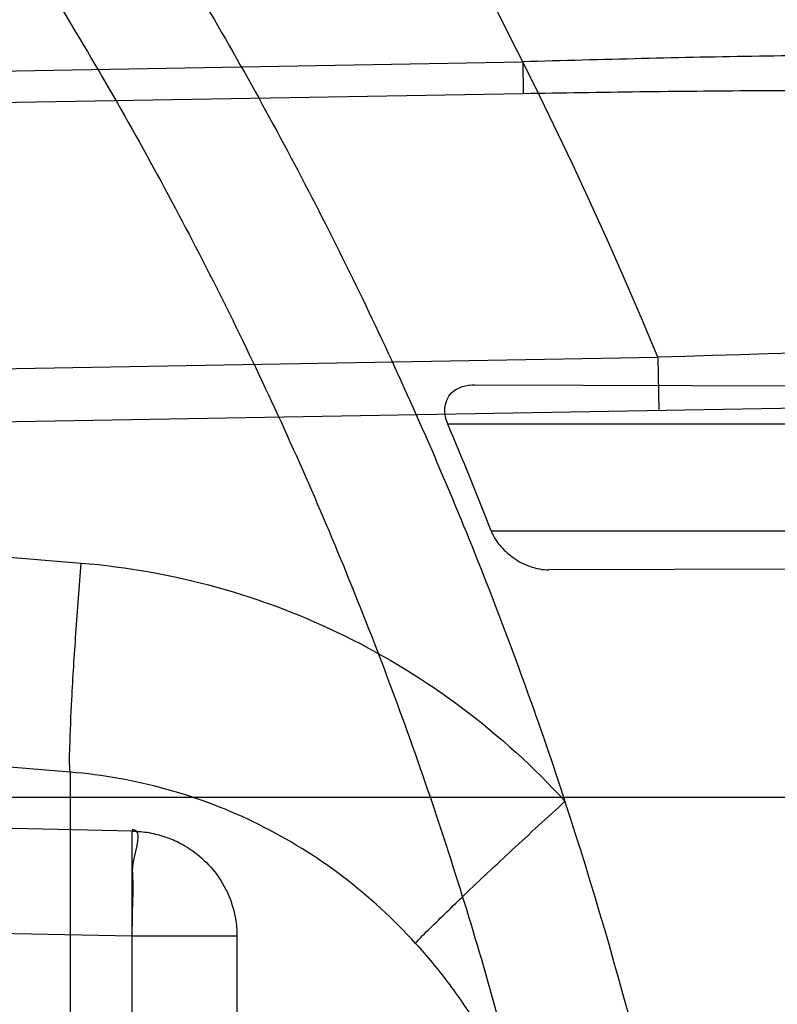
# Model space of a CAD drawing. Header units: millimetres. Extents: x 0 to 297, y 0 to 210.
# Tile 42 of 256: x 141.5702 to 141.6342, y 90.9306 to 91.0137. Entities that reach past the tile are written whole.
import ezdxf

# ---------------------------------------------------------------- set-up
doc = ezdxf.new("R2010")
doc.units = ezdxf.units.MM
doc.header["$LTSCALE"] = 16.335
doc.layers.get('0').update_dxf_attribs({"linetype": 'CONTINUOUS'})
for name, color, linetype in [('01_GLOBAL', 7, 'CONTINUOUS'), ('INTFCLR_1', 7, 'CONTINUOUS'), ('INTFCLR_144815', 7, 'CONTINUOUS')]:
    doc.layers.add(name, color=color, linetype=linetype)

msp = doc.modelspace()

# ---------------------------------------------------------------- linework, layer by layer
at = {"color": 7, "linetype": 'Continuous'}
msp.add_circle((142.5788034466, 92.2083412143), 3.42, dxfattribs=at)
at = {"color": 9, "linetype": 'Continuous'}
msp.add_arc((142.5788034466, 92.2083412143), 3.3761688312, 182.9674534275, 267.0325465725, dxfattribs=at)
at = {"layer": '01_GLOBAL', "color": 7, "linetype": 'Continuous'}
msp.add_circle((142.5788034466, 92.2083412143), 3.465, dxfattribs=at)
at = {"layer": 'INTFCLR_1', "color": 9, "linetype": 'Continuous'}
for p, q in [((141.2735518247, 91.0042581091), (141.612682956, 91.01018385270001)), ((141.6126829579, 91.0101837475), (141.61273008, 91.00748667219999)), ((141.61273008, 91.00748667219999), (141.2735518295, 91.00156067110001)), ((141.2735518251, 90.99281761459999), (141.5754144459, 90.96785935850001)), ((141.3048947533, 90.9796660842), (141.6240856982, 90.98523758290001)), ((141.6240856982, 90.98523758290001), (141.624164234, 90.9807382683)), ((141.6086399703, 90.98291990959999), (141.6490417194, 90.9827788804)), ((141.6958671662, 90.9819898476), (141.3049732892, 90.9751667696)), ((141.6470938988, 90.97958959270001), (141.6063579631, 90.97958959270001)), ((141.6100029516, 90.97058959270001), (141.6503436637, 90.97058959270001)), ((141.6545242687, 90.96741944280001), (141.6148828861, 90.9672810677)), ((141.5744738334, 90.9502002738), (141.473590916, 90.9585413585)), ((141.5797088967, 90.9452271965), (141.2735518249, 90.9515959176)), ((141.5744738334, 90.9502002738), (141.5744738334, 90.9218011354)), ((141.264551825, 90.9480895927), (141.7410849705, 90.9480895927)), ((141.5797390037, 90.94536333), (141.5797088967, 90.9452271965)), ((141.5797088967, 90.73495198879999), (141.5797088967, 90.9452271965)), ((141.273551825, 90.9427339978), (141.5797088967, 90.9363652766)), ((141.5797088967, 90.9363652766), (141.588551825, 90.9363652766)), ((141.588551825, 90.9363652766), (141.588551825, 90.7438139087))]:
    msp.add_line(p, q, dxfattribs=at)
at = {"layer": 'INTFCLR_1', "color": 6, "linetype": 'Continuous'}
for centre, radius, start, end in [((141.273551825, 90.84008959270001), 0.5431065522, 270, 90.00000002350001), ((141.273551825, 90.84008959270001), 0.5161422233, 270, 90.00000002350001), ((141.2736876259, 90.83962042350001), 0.3609167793, 21.2771192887, 22.8186498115), ((141.2878497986, 90.8400948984), 0.3455897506, 3.1324307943, 18.1483713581)]:
    msp.add_arc(centre, radius, start, end, dxfattribs=at)
at = {"layer": 'INTFCLR_1', "color": 9, "linetype": 'Continuous'}
for centre, radius, start, end in [((141.273551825, 90.84008959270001), 0.3793960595, 22.4933176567, 89.9999999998), ((142.2714731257, 69.7659909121), 21.2291205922, 91.54702906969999, 91.7475204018)]:
    msp.add_arc(centre, radius, start, end, dxfattribs=at)
for points, knots in [([(141.7564146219, 90.67214758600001), (141.7574831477, 90.6750551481), (141.7595771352, 90.68092625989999), (141.7635668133, 90.69283277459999), (141.7700402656, 90.7142045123), (141.7760428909, 90.73928884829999), (141.7800065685, 90.7617077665), (141.7816728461, 90.7731553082), (141.7825328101, 90.7797764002), (141.7845176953, 90.7963988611), (141.7865801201, 90.82480135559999), (141.786249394, 90.85831129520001), (141.7846909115, 90.8800272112), (141.783710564, 90.8900544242), (141.7829887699, 90.8967234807), (141.7807586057, 90.9147232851), (141.7756949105, 90.94354598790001), (141.7683980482, 90.97168599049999), (141.7631787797, 90.98838778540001), (141.7612158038, 90.9943618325), (141.7582294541, 91.0031618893), (141.7514922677, 91.0215597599), (141.7398577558, 91.04856209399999), (141.7266081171, 91.07407256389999), (141.7173713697, 91.0897744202), (141.7130543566, 91.096763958), (141.7101864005, 91.1013200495), (141.7024300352, 91.1133026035), (141.6894327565, 91.1316928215), (141.6713790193, 91.1540805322), (141.6560874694, 91.1708617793), (141.64540551, 91.18158825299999), (141.6394993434, 91.18726746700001), (141.6313044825, 91.1949266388), (141.6198341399, 91.2049554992), (141.6074179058, 91.2146860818), (141.5999877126, 91.21997005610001), (141.5969902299, 91.2219990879), (141.595231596, 91.2231656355), (141.5931919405, 91.2244765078), (141.5909359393, 91.2258549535), (141.5889565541, 91.22699033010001), (141.587260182, 91.2278794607), (141.5858677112, 91.2285262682), (141.5847587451, 91.228921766), (141.5839916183, 91.22910084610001), (141.5833474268, 91.229003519), (141.5832219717, 91.22839726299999), (141.5835311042, 91.22772715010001), (141.5840679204, 91.2267985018), (141.5849352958, 91.22562953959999), (141.5860911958, 91.2242042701), (141.587545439, 91.22253261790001), (141.5892822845, 91.2206136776), (141.5909074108, 91.2188652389), (141.5923395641, 91.21734229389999), (141.5948337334, 91.21470682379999), (141.5989725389, 91.2103803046), (141.6073909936, 91.20154652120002), (141.6165855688, 91.19163585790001), (141.6249614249, 91.18216354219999), (141.6301387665, 91.17614023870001), (141.6384641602, 91.1662523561), (141.6512098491, 91.1502285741), (141.6679191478, 91.126915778), (141.680013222, 91.107884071), (141.6879313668, 91.094337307), (141.6933038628, 91.08480936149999), (141.702572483, 91.0674180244), (141.7149508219, 91.0411554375), (141.7234902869, 91.0192594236), (141.7274621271, 91.00790684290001)], [0, 0, 0, 0, 0.0103790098, 0.0208837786, 0.0420711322, 0.08518383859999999, 0.1071959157, 0.1183352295, 0.1239409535, 0.1295662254, 0.1744257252, 0.2192335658, 0.2417179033, 0.2473538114, 0.2529901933, 0.2641930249, 0.3081221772, 0.3509242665, 0.3614865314, 0.3667493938, 0.3719931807, 0.3926229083, 0.4323809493, 0.4704125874, 0.488853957, 0.4934075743, 0.4979380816, 0.506891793, 0.541232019, 0.5733300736, 0.6031972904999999, 0.6172524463, 0.624045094, 0.6306497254, 0.6548348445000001, 0.6750681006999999, 0.6834748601, 0.6853777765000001, 0.68719583, 0.6905456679, 0.6935010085, 0.6960526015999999, 0.698191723, 0.6999112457, 0.7012080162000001, 0.7020916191, 0.7026257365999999, 0.703100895, 0.7038825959, 0.7050751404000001, 0.7066972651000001, 0.7087491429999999, 0.7112254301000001, 0.7141189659, 0.7174213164, 0.7192231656, 0.7211235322, 0.729579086, 0.7392841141, 0.7620097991, 0.7748694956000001, 0.7816475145, 0.7886215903, 0.818178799, 0.8502213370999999, 0.88468242, 0.8936821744, 0.9027945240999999, 0.9213302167, 0.9597016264, 1, 1, 1, 1]), ([(141.7358975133, 91.0071406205), (141.7318460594, 91.01844594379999), (141.7231341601, 91.04025096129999), (141.7105173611, 91.0663792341), (141.701072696, 91.0836773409), (141.6955966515, 91.0931566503), (141.6875212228, 91.1066417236), (141.6751867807, 91.12558434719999), (141.6581544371, 91.14877272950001), (141.6451671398, 91.16470230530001), (141.6366834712, 91.1745312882), (141.6314052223, 91.1805210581), (141.6228646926, 91.18994094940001), (141.613493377, 91.19978937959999), (141.6049081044, 91.20856863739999), (141.6006923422, 91.21286001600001), (141.5981418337, 91.21548448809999), (141.5966958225, 91.2169787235), (141.5943954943, 91.2194050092), (141.5923320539, 91.2215537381), (141.5877441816, 91.2270898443), (141.589474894, 91.22708959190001)], [0, 0, 0, 0, 0.1351411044, 0.2639657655, 0.326251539, 0.3568857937, 0.3871506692, 0.5031238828, 0.6110823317, 0.7107727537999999, 0.7343091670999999, 0.7571888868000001, 0.8006105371, 0.8773801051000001, 0.9101731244, 0.9387430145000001, 0.9451630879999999, 0.9512497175, 0.9624026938, 0.9805243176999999, 1, 1, 1, 1]), ([(141.589474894, 91.22708959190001), (141.5901302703, 91.2270894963), (141.5934664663, 91.2257697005), (141.5972968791, 91.2235292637), (141.6010154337, 91.2211904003), (141.6028021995, 91.2200263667), (141.6058484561, 91.21800314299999), (141.6133970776, 91.21273816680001), (141.6260174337, 91.20304741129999), (141.6376862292, 91.1930563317), (141.6460232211, 91.1854269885), (141.6520280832, 91.1797738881), (141.6628847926, 91.1691018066), (141.6784293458, 91.15240674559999), (141.6967876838, 91.1301309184), (141.7100118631, 91.1118246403), (141.7179037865, 91.099896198), (141.7208202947, 91.09536318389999), (141.7252087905, 91.0884116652), (141.734595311, 91.0728013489), (141.748064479, 91.04743455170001), (141.7598995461, 91.0205684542), (141.766753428, 91.0022608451), (141.7697904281, 90.99350690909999), (141.7717861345, 90.9875658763), (141.7770905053, 90.9709626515), (141.7845086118, 90.94298471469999), (141.7896594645, 90.91431187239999), (141.7919274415, 90.89640779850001), (141.7926613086, 90.8897756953), (141.793657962, 90.87980496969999), (141.795242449, 90.8582113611), (141.7955788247, 90.82488434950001), (141.7934815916, 90.79663997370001), (141.7914638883, 90.7801127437), (141.7905895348, 90.7735282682), (141.788895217, 90.7621430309), (141.7848639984, 90.73984187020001), (141.7787596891, 90.71489416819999), (141.7721799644, 90.6936469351), (141.768123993, 90.6818069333), (141.7659952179, 90.6759685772), (141.7649089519, 90.6730772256)], [0, 0, 0, 0, 0.0031306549, 0.0166311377, 0.0214593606, 0.0240790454, 0.0268205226, 0.0389267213, 0.0680356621, 0.1027866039, 0.1122691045, 0.1220183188, 0.1421809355, 0.1849822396, 0.2309158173, 0.2799873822, 0.2927706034, 0.2992370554, 0.3057353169, 0.3320403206, 0.3862319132, 0.4428084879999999, 0.4721383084, 0.4795908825, 0.487069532, 0.5020757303, 0.5628487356, 0.6251729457, 0.6410612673, 0.6490543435, 0.6570463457, 0.6889269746, 0.7524526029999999, 0.8160592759, 0.8240370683, 0.8319876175, 0.8477879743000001, 0.8790177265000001, 0.9402188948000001, 0.970317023, 0.9852457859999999, 1, 1, 1, 1]), ([(141.7253905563, 90.95128740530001), (141.724973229, 90.95288689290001), (141.7243076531, 90.95527262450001), (141.7233398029, 90.95842231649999), (141.7218420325, 90.963004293), (141.71935493, 90.9696054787), (141.7163531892, 90.97591489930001), (141.7141387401, 90.97987542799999), (141.7126401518, 90.9823921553), (141.7099336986, 90.98652218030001), (141.7056479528, 90.99189626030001), (141.7011888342, 90.9960574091), (141.6980236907, 90.9984691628), (141.695867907, 90.9999798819), (141.6919530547, 91.00239324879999), (141.6859110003, 91.0052094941), (141.6801357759, 91.0069946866), (141.6761363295, 91.00793918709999), (141.6733675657, 91.0085168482), (141.6683827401, 91.0093736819), (141.6610182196, 91.0101702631), (141.653474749, 91.0105553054), (141.6480509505, 91.0106794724), (141.6448667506, 91.0107164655), (141.6399940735, 91.0107416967), (141.6326138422, 91.0106735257), (141.6226920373, 91.01046249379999), (141.6160338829, 91.0102829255), (141.6126829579, 91.0101837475)], [0, 0, 0, 0, 0.0346278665, 0.051871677, 0.0690216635, 0.135606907, 0.1994957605, 0.215141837, 0.2306514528, 0.2608466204, 0.3185308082, 0.3741944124, 0.3880448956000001, 0.4018755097, 0.4293241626, 0.4842905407, 0.5409817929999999, 0.5556132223, 0.5703744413, 0.6002237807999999, 0.6615312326, 0.7254044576, 0.7584008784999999, 0.7751754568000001, 0.7921112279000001, 0.8604747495, 0.9297738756, 1, 1, 1, 1]), ([(141.7274621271, 91.00790684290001), (141.7315912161, 90.9961048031), (141.7390893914, 90.97185256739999), (141.7462276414, 90.94067982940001), (141.7497519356, 90.91986040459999), (141.7511690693, 90.91003879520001), (141.7520562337, 90.903430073), (141.7542266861, 90.88522496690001), (141.7563129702, 90.8552042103), (141.7560193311, 90.8250769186), (141.75492511, 90.80665849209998), (141.7544248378, 90.79993719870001), (141.7535799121, 90.7899339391), (141.7512498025, 90.76863348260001), (141.7458257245, 90.73651859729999), (141.7391945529, 90.7098498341), (141.7346932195, 90.69454437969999), (141.7328673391, 90.6885424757), (141.7295794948, 90.67824709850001), (141.7226337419, 90.6583743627), (141.7115361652, 90.63128552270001), (141.7001192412, 90.60802526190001), (141.6927555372, 90.5944485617), (141.6900841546, 90.589659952), (141.6861147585, 90.582673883), (141.6775648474, 90.56827510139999), (141.6639972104, 90.5475548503), (141.6473654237, 90.5249373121), (141.6353721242, 90.510182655), (141.6284582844, 90.5020841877), (141.6258517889, 90.4990615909), (141.6214530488, 90.49403413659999), (141.6133270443, 90.48498786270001), (141.6044845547, 90.4755649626), (141.5965053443, 90.4672222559), (141.5917239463, 90.4622035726), (141.5879282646, 90.458105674), (141.5854794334, 90.455268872), (141.5841304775, 90.4534756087), (141.5835709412, 90.4525240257), (141.5832318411, 90.4518413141), (141.5833749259, 90.4509528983), (141.5852684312, 90.45133920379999), (141.5873513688, 90.45233756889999), (141.5911230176, 90.4543766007), (141.5947207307, 90.45666834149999), (141.5976748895, 90.4586369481), (141.5995705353, 90.45994039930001), (141.602756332, 90.46217006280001), (141.6078515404, 90.4659004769), (141.6149715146, 90.47143524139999), (141.62561538, 90.4801941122), (141.6351418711, 90.48873792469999), (141.6434777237, 90.4967321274), (141.649452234, 90.502628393), (141.6602195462, 90.51373015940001), (141.6755659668, 90.5310421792), (141.6935858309, 90.5540599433), (141.7064887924, 90.5729162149), (141.7141583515, 90.5851797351), (141.7169899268, 90.589838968), (141.721250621, 90.59698783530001), (141.7303494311, 90.61303956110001), (141.743335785, 90.63909440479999), (141.7522698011, 90.66086912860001), (141.7564146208, 90.6721475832)], [0, 0, 0, 0, 0.0419354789, 0.08505031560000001, 0.1071497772, 0.1127379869, 0.1183317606, 0.1295131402, 0.1742263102, 0.2191466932, 0.230445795, 0.2361065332, 0.241751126, 0.2641147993, 0.3079545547, 0.3508736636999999, 0.3561840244, 0.3614616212, 0.3719139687, 0.3924297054, 0.4320526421, 0.4700131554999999, 0.4792642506, 0.483852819, 0.4884035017, 0.5062126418, 0.5400088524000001, 0.5714206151, 0.6003317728, 0.6037560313, 0.6071340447, 0.6137178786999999, 0.6261602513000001, 0.6479155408, 0.6570536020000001, 0.6648783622, 0.6711643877, 0.6757843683, 0.6774462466, 0.6786751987, 0.6794900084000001, 0.6799813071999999, 0.6813020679, 0.6842478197, 0.6888651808, 0.6950795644, 0.6987591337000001, 0.70073729, 0.7027989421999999, 0.7117993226, 0.7219139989, 0.7330405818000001, 0.7580265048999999, 0.7648041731, 0.7717766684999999, 0.7861782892, 0.816667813, 0.8493175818, 0.8841610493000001, 0.8932352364, 0.8978283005, 0.9024468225, 0.9211469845, 0.9596997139, 1, 1, 1, 1]), ([(141.5894748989, 90.4530895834), (141.5892979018, 90.4530896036), (141.5888645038, 90.453175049), (141.5888868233, 90.45395412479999), (141.5893505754, 90.4547556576), (141.5901524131, 90.4559470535), (141.5913747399, 90.4574296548), (141.5929802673, 90.4592514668), (141.5949656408, 90.4613878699), (141.5971947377, 90.4637206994), (141.5996190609, 90.4662163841), (141.6031782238, 90.46985252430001), (141.6105296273, 90.4773399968), (141.6195432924, 90.486704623), (141.6278287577, 90.4956995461), (141.6323134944, 90.500698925), (141.6349707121, 90.50370456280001), (141.642015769, 90.5117541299), (141.6542358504, 90.5264206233), (141.6711890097, 90.54891642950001), (141.6850238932, 90.56953556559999), (141.6937443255, 90.58386952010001), (141.6977917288, 90.5908225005), (141.7005148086, 90.5955870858), (141.7080176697, 90.6090898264), (141.7196527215, 90.63222718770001), (141.7309710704, 90.65919529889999), (141.7380553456, 90.6789827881), (141.7414080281, 90.689232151), (141.74326968, 90.6952065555), (141.7478571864, 90.7104352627), (141.754617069, 90.7369742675), (141.7601493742, 90.7689508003), (141.7625257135, 90.7901596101), (141.7633872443, 90.80011831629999), (141.7638973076, 90.8068091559), (141.7650129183, 90.8251434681), (141.7653124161, 90.8551382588), (141.7631848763, 90.8850242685), (141.7609722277, 90.9031442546), (141.7600677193, 90.9097228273), (141.758622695, 90.9195008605), (141.7550282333, 90.9402318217), (141.7477475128, 90.9712699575), (141.7401050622, 90.9953997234), (141.7358975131, 91.00714062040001)], [0, 0, 0, 0, 0.0008731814, 0.0017184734, 0.0032338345, 0.0055641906, 0.008732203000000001, 0.0127298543, 0.0175349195, 0.0231216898, 0.028646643, 0.0346996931, 0.0482229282, 0.0804128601, 0.09881585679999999, 0.1085510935, 0.1135452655, 0.1186072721, 0.1613234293, 0.207686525, 0.2575125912, 0.2837456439, 0.2904463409, 0.297201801, 0.3108185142, 0.3666506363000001, 0.4248611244, 0.4549770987, 0.470314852, 0.4780577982, 0.4858479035, 0.548777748, 0.6130125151, 0.6457681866, 0.6540348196, 0.6623247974, 0.6788712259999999, 0.7446474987, 0.8101274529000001, 0.8265054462, 0.8346996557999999, 0.8428862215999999, 0.8752668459, 0.9384715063, 1, 1, 1, 1]), ([(141.7229346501, 90.950562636), (141.7225203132, 90.9520869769), (141.7218596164, 90.95436026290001), (141.7209005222, 90.9573606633), (141.7194166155, 90.9617297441), (141.7169546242, 90.9680267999), (141.7139955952, 90.9740387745), (141.7118172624, 90.9778135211), (141.7103415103, 90.9802161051), (141.7076752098, 90.9841638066), (141.7034603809, 90.98930325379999), (141.6990952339, 90.9932809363), (141.6959998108, 90.99559177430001), (141.6938889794, 90.9970435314), (141.6900556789, 90.9993663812), (141.6841506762, 91.0020863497), (141.6785147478, 91.0038272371), (141.6746112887, 91.00475625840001), (141.6719096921, 91.0053289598), (141.6670470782, 91.0061827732), (141.6598660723, 91.0070039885), (141.6525099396, 91.0074362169), (141.6472212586, 91.0076044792), (141.6441167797, 91.00766953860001), (141.6393662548, 91.00773907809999), (141.632170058, 91.0077458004), (141.6224934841, 91.00764605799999), (141.6159991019, 91.0075437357), (141.61273008, 91.00748667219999)], [0, 0, 0, 0, 0.0341067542, 0.0511005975, 0.068008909, 0.1337310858, 0.1969343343, 0.2124407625, 0.2278215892, 0.257805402, 0.3152480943, 0.3708921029, 0.3847695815, 0.3986396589, 0.4261925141, 0.481455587, 0.5385040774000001, 0.553232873, 0.5680896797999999, 0.5981246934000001, 0.6597952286, 0.7240152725, 0.7571801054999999, 0.774039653, 0.7910593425, 0.8597607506, 0.9294066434, 1, 1, 1, 1]), ([(141.5744738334, 90.9502002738), (141.5743971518, 90.9508766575), (141.5744664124, 90.9529342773), (141.5746109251, 90.9568357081), (141.5749595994, 90.9620438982), (141.5752509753, 90.9658798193), (141.5754144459, 90.96785935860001)], [0, 0, 0, 0, 0.11543431, 0.3475028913, 0.6631716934, 1, 1, 1, 1]), ([(141.5754144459, 90.96785935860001), (141.5792724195, 90.9675402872), (141.5869496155, 90.9661731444), (141.5978716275, 90.96200798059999), (141.6078425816, 90.95587461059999), (141.6136257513, 90.9506103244), (141.616247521, 90.9477387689)], [0, 0, 0, 0, 0.2495636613, 0.4992503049, 0.7493251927, 1, 1, 1, 1]), ([(141.6036403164, 90.9357247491), (141.6017700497, 90.937794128), (141.5976433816, 90.9415863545), (141.5905205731, 90.9460061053), (141.5827164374, 90.94900010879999), (141.5772297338, 90.94997623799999), (141.5744738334, 90.9502002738)], [0, 0, 0, 0, 0.2512932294, 0.5014782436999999, 0.7508972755, 1, 1, 1, 1]), ([(141.6036403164, 90.9357247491), (141.6039913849, 90.93620127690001), (141.6053958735, 90.9375262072), (141.6080776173, 90.940186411), (141.6119022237, 90.9437381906), (141.6147567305, 90.9463762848), (141.616247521, 90.9477387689)], [0, 0, 0, 0, 0.1019381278, 0.3303588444, 0.6521703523, 1, 1, 1, 1]), ([(141.5797088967, 90.9363652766), (141.5797269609, 90.9372339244), (141.5797319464, 90.9387681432), (141.5798385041, 90.9408828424), (141.579603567, 90.9427512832), (141.5807064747, 90.9453432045), (141.5797390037, 90.94536333)], [0, 0, 0, 0, 0.2896367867, 0.5197158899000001, 0.6774121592, 1, 1, 1, 1]), ([(141.5797088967, 90.9452271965), (141.5801869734, 90.9452189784), (141.5811584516, 90.9451257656), (141.5825355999, 90.94476592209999), (141.5839119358, 90.9441667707), (141.5853484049, 90.9432322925), (141.5868002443, 90.9417732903), (141.588154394, 90.9394805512), (141.588551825, 90.93752025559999), (141.588551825, 90.9363652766)], [0, 0, 0, 0, 0.1037097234, 0.2106675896, 0.3073961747, 0.4281557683, 0.5802784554, 0.7494861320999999, 1, 1, 1, 1]), ([(141.6036403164, 90.9357247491), (141.6045944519, 90.9346713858), (141.6064011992, 90.9324889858), (141.6088049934, 90.9289920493), (141.6105250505, 90.9259059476), (141.6117238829, 90.9233389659), (141.6128012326, 90.9207114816), (141.6139091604, 90.9173397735), (141.6148568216, 90.9131839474), (141.6153304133, 90.9096493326), (141.6155202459, 90.9067916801), (141.615551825, 90.9053542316), (141.615551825, 90.90463696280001)], [0, 0, 0, 0, 0.1251649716, 0.2491232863, 0.3732270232, 0.4357970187, 0.4985462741, 0.6232342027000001, 0.7478440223, 0.8734290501, 0.9368323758, 1, 1, 1, 1])]:
    msp.add_open_spline(points, degree=3, knots=knots, dxfattribs=at)
at = {"layer": 'INTFCLR_1', "color": 6, "linetype": 'Continuous'}
for points, knots in [([(141.6277114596, 91.22708959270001), (141.62722335, 91.22708959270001), (141.6272941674, 91.2251154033), (141.6286240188, 91.2237135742), (141.6303773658, 91.2209404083), (141.6330579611, 91.2176754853), (141.636536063, 91.21338186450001), (141.6409148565, 91.2081556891), (141.6460561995, 91.2020006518), (141.6515635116, 91.19533394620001), (141.6570035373, 91.1886267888), (141.6620669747, 91.18224014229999), (141.6667156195, 91.1762455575), (141.6709428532, 91.17066993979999), (141.6747632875, 91.16552206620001), (141.678203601, 91.1607902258), (141.6812975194, 91.15645408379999), (141.684076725, 91.1524886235), (141.6865629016, 91.14888322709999), (141.6887839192, 91.1456142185), (141.6907670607, 91.14265455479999), (141.6925435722, 91.139969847), (141.6941233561, 91.1375556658), (141.6955259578, 91.1353899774), (141.6967707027, 91.1334503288), (141.6978866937, 91.13169669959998), (141.6988796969, 91.1301244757), (141.6997620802, 91.12871811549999), (141.7005836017, 91.12740101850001), (141.7014128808, 91.12606327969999), (141.7023097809, 91.1246072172), (141.7032931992, 91.12299941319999), (141.7043734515, 91.121219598), (141.7055619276, 91.1192446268), (141.706875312, 91.1170411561), (141.7083246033, 91.11458304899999), (141.7099237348, 91.11183694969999), (141.7116817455, 91.10877663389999), (141.7136163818, 91.10535704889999), (141.7157436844, 91.1015316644), (141.7180830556, 91.0972414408), (141.7206593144, 91.0924115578), (141.7234900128, 91.0869698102), (141.726590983, 91.0808326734), (141.7299816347, 91.0738979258), (141.7336899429, 91.06602274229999), (141.7377398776, 91.05703497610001), (141.7421529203, 91.0467148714), (141.7469453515, 91.0347982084), (141.7521299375, 91.02090744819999), (141.7576364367, 91.0047235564), (141.7631009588, 90.9866925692), (141.7681397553, 90.9675743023), (141.7724835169, 90.948235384), (141.7760959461, 90.928843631), (141.7789762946, 90.9094758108), (141.7811396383, 90.8901288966), (141.78259316, 90.8708485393), (141.7833500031, 90.85161596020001), (141.7834187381, 90.8324615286), (141.782807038, 90.8133676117), (141.7815194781, 90.7943366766), (141.7795595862, 90.7753839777), (141.7769236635, 90.75647136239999), (141.7736112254, 90.7376240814), (141.7696058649, 90.7188012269), (141.7649044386, 90.700026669), (141.7595680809, 90.6815608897), (141.7539109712, 90.6643011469), (141.7483372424, 90.6489785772), (141.7431614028, 90.6358921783), (141.7384031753, 90.6246472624), (141.7340415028, 90.6149110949), (141.7300563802, 90.60642995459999), (141.7264192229, 90.5989959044), (141.7231040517, 90.5924542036), (141.7200858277, 90.5866790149), (141.7173473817, 90.581575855), (141.7148681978, 90.57706222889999), (141.7126227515, 90.5730569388), (141.7105887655, 90.5694929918), (141.7087453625, 90.56631374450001), (141.7070795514, 90.563481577), (141.705579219, 90.560962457), (141.7042282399, 90.55871863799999), (141.7030062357, 90.55670860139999), (141.701896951, 90.554899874), (141.7008702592, 90.5532389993), (141.6998448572, 90.5515926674), (141.698741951, 90.54983502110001), (141.697495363, 90.547864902), (141.6960930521, 90.5456696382), (141.6945138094, 90.5432229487), (141.6927331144, 90.5404962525), (141.6907308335, 90.5374685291), (141.6884841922, 90.5341192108), (141.6859642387, 90.5304209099), (141.6831423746, 90.52634758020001), (141.6799866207, 90.5218758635), (141.6764721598, 90.51699345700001), (141.6725652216, 90.5116795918), (141.668231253, 90.50591584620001), (141.6634587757, 90.49971750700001), (141.6582464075, 90.493104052), (141.6526341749, 90.48615232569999), (141.646910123, 90.4792048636), (141.6415439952, 90.4727739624), (141.6369559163, 90.4673043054), (141.633315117, 90.4628207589), (141.6305101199, 90.4594209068), (141.6286771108, 90.45653647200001), (141.6273060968, 90.45510292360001), (141.6272194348, 90.45308959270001), (141.6277114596, 90.45308959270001)], [0, 0, 0, 0, 0.0017146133, 0.0041239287, 0.0077631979, 0.0127375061, 0.019147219, 0.0271011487, 0.0367138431, 0.0473099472, 0.0574795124, 0.0670486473, 0.07593967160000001, 0.0841262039, 0.0916267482, 0.0984583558, 0.1046766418, 0.1103381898, 0.1154683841, 0.1200606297, 0.1242209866, 0.1279830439, 0.1313690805, 0.1343557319, 0.1370466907, 0.1394649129, 0.141657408, 0.1435788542, 0.1452969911, 0.147110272, 0.1491076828, 0.1513042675, 0.1537308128, 0.1564212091, 0.1594011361, 0.1627417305, 0.1664450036, 0.1705638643, 0.1751393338, 0.1802462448, 0.1859394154, 0.1923045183, 0.1994748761, 0.2074861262, 0.2164579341, 0.2265900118, 0.2380620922, 0.2510852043, 0.2660147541, 0.2831767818, 0.3031618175, 0.3260557, 0.3493456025, 0.3725974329, 0.3956655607, 0.4186206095, 0.4413650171, 0.4640353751, 0.4865253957, 0.5089623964, 0.531306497, 0.5536180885, 0.5759523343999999, 0.598223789, 0.6206818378, 0.6431588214, 0.6658101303, 0.6886542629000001, 0.710664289, 0.7296002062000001, 0.7459208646, 0.7600932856, 0.7724882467, 0.7833944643, 0.793008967, 0.8015592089, 0.8091555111, 0.8158987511, 0.8219029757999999, 0.8272448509, 0.832028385, 0.8363175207, 0.8401542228, 0.8435703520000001, 0.8466171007, 0.8493545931, 0.8518335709, 0.8540704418, 0.8562135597, 0.8586467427, 0.8613594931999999, 0.864403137, 0.8677972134, 0.87158895, 0.8758429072, 0.8805481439, 0.8857559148, 0.8915631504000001, 0.8979547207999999, 0.9049814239, 0.9126947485, 0.9211229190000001, 0.9303127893, 0.9401736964, 0.9507020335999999, 0.9616958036, 0.9717974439, 0.9801138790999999, 0.9868020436, 0.9920080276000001, 0.9957951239, 0.9982716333, 1, 1, 1, 1]), ([(141.6277114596, 90.45308959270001), (141.628171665, 90.45308959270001), (141.6293857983, 90.4535584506), (141.6315047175, 90.4546851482), (141.6344755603, 90.4566024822), (141.6382959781, 90.45932618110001), (141.6430293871, 90.46297042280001), (141.6486619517, 90.46758769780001), (141.6548706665, 90.47298156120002), (141.6611699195, 90.47874448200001), (141.6671157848, 90.4844418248), (141.6725640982, 90.4898702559), (141.6775235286, 90.49499331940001), (141.6820174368, 90.4997851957), (141.6860792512, 90.50424019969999), (141.6897364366, 90.50835687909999), (141.6930192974, 90.51213812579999), (141.695970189, 90.5156093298), (141.6986132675, 90.51877794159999), (141.7009775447, 90.5216603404), (141.7030883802, 90.5242738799), (141.7049778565, 90.526646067), (141.7066938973, 90.528827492), (141.7083843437, 90.53100071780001), (141.7101852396, 90.53334413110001), (141.7120971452, 90.53586602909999), (141.7139888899, 90.53839686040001), (141.7158471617, 90.5409158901), (141.7177807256, 90.5435730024), (141.719921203, 90.54655873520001), (141.7223135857, 90.5499520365), (141.7249869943, 90.55381783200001), (141.7279695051, 90.558226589), (141.7312859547, 90.56325135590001), (141.7349620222, 90.56898214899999), (141.739037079, 90.5755449), (141.7435494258, 90.58308452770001), (141.7485344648, 90.591778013), (141.7540294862, 90.6018595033), (141.760066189, 90.61360340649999), (141.766684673, 90.62742065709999), (141.7737557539, 90.64350792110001), (141.780825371, 90.6613597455), (141.7874356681, 90.68018148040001), (141.7933066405, 90.6992600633), (141.7983875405, 90.71840914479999), (141.8026952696, 90.7376081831), (141.8062277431, 90.7567556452), (141.8090134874, 90.77590353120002), (141.811058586, 90.7949702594), (141.8123825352, 90.81398619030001), (141.8129971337, 90.83293247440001), (141.8129122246, 90.8518123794), (141.8121342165, 90.87063713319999), (141.8106673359, 90.8893947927), (141.8085112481, 90.9080934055), (141.8056642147, 90.9267302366), (141.8021262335, 90.9452767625), (141.7978831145, 90.9637745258), (141.7929277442, 90.9822003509), (141.7872355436, 91.0005755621), (141.7808222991, 91.0188067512), (141.7739442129, 91.03620618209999), (141.7670434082, 91.0519657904), (141.7605810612, 91.0655293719), (141.7546880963, 91.07706645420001), (141.7493295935, 91.08696962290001), (141.7444701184, 91.0955139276), (141.7400702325, 91.1029297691), (141.7360941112, 91.1093927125), (141.7325006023, 91.1150506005), (141.7292596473, 91.12001098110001), (141.726339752, 91.12437206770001), (141.7237187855, 91.128203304), (141.7213647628, 91.13157857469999), (141.7192605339, 91.1345456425), (141.717372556, 91.1371689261), (141.7156764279, 91.13949490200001), (141.7140548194, 91.1416921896), (141.7123690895, 91.1439503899), (141.7105117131, 91.1464071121), (141.7085985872, 91.1489024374), (141.7066793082, 91.1513715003), (141.7047357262, 91.15383994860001), (141.7026024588, 91.1565116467), (141.7002196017, 91.15944934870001), (141.69755058, 91.1626834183), (141.6945697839, 91.1662275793), (141.6912418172, 91.1701004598), (141.6875371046, 91.1743119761), (141.6834171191, 91.178874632), (141.6788518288, 91.1837864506), (141.6738154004, 91.18903530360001), (141.6682758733, 91.1946010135), (141.6622344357, 91.2004349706), (141.6557918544, 91.2063757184), (141.6493931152, 91.21197413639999), (141.6435362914, 91.2168073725), (141.6386043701, 91.22062540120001), (141.6346411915, 91.223465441), (141.6315795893, 91.22545094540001), (141.6294126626, 91.22660901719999), (141.6281767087, 91.22708959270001), (141.6277114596, 91.22708959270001)], [0, 0, 0, 0, 0.0015510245, 0.0042404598, 0.008161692, 0.0134191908, 0.0200669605, 0.0282845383, 0.0379646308, 0.04778133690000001, 0.0570562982, 0.0657163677, 0.0737008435, 0.0810864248, 0.08785639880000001, 0.09401872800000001, 0.09964461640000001, 0.1047327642, 0.1093734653, 0.1135510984, 0.1172970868, 0.1206958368, 0.1237721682, 0.1266512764, 0.1299751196, 0.1337328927, 0.1373171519, 0.1406241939, 0.1442827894, 0.1483924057, 0.1530055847, 0.1582756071, 0.1642330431, 0.1709447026, 0.1785661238, 0.1871788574, 0.1969791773, 0.2081785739, 0.2209513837, 0.2356728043, 0.2526768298, 0.2725784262, 0.2948857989, 0.3173719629, 0.3397942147, 0.362144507, 0.3841260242, 0.4060931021, 0.4277499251, 0.4493238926, 0.4707068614, 0.4919794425, 0.5131973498, 0.5343237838, 0.5554641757, 0.5765947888, 0.5977467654, 0.6189899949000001, 0.6402145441, 0.6616941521, 0.6832817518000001, 0.7050322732, 0.7268136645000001, 0.7463228, 0.7630041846, 0.7774428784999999, 0.7899800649, 0.8009502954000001, 0.8105690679, 0.8190401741, 0.8265233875, 0.8331581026, 0.8390096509, 0.8442114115, 0.8488026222, 0.8528784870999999, 0.8564706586, 0.8596954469, 0.8625805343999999, 0.8656744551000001, 0.8691928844, 0.8729603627, 0.8762716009, 0.879732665, 0.8835489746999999, 0.8877941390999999, 0.8924809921, 0.8976810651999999, 0.9034017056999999, 0.9096904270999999, 0.916584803, 0.9241199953, 0.932290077, 0.9411002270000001, 0.9505839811, 0.960593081, 0.9706330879, 0.9792338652, 0.9861845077, 0.991642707, 0.9956806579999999, 0.9984319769, 1, 1, 1, 1]), ([(141.273551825, 91.18519053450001), (141.2769387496, 91.1853348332), (141.2837172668, 91.1855235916), (141.2938885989, 91.1855068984), (141.3040550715, 91.18519041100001), (141.3142077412, 91.18457440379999), (141.3243378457, 91.183659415), (141.3344365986, 91.18244623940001), (141.3444952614, 91.18093592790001), (141.3545051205, 91.1791297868), (141.3644574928, 91.17702938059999), (141.3743437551, 91.1746365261), (141.3841553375, 91.17195329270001), (141.3938837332, 91.168982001), (141.4035204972, 91.1657252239), (141.4130572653, 91.1621857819), (141.4224857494, 91.1583667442), (141.4317977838, 91.15427141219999), (141.4409853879, 91.14990328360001), (141.4500404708, 91.1452661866), (141.4589553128, 91.1403640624), (141.4677219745, 91.1352012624), (141.4763330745, 91.1297821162), (141.4847808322, 91.1241115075), (141.4930580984, 91.1181942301), (141.5011574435, 91.11203559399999), (141.5090720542, 91.1056407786), (141.5167948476, 91.0990155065), (141.5243193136, 91.0921653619), (141.531638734, 91.0850964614), (141.5387469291, 91.07781477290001), (141.5456375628, 91.07032678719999), (141.5523048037, 91.06263884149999), (141.5587427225, 91.0547577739), (141.5649458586, 91.0466902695), (141.5709087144, 91.0384434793), (141.5766262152, 91.0300244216), (141.5820933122, 91.02144053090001), (141.5873053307, 91.0126991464), (141.5922576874, 91.003807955), (141.5969461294, 90.99477459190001), (141.6013665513, 90.98560696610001), (141.6055151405, 90.97631298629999), (141.6093882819, 90.96690074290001), (141.6129825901, 90.9573784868), (141.6151908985, 90.9509622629), (141.6162475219, 90.9477387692)], [0, 0, 0, 0, 0.0227205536, 0.0454410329, 0.06816134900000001, 0.09088163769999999, 0.1136018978, 0.1363221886, 0.1590426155, 0.1817632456, 0.2044840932, 0.2272051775, 0.2499266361, 0.2726484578, 0.2953706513, 0.3180932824, 0.3408163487, 0.363539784, 0.3862638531, 0.4089891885, 0.4317141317, 0.4544408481, 0.4771673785, 0.4998953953, 0.5226228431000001, 0.5453516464, 0.5680799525, 0.5908095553, 0.6135387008, 0.6362690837, 0.6589990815, 0.6817302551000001, 0.7044610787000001, 0.7271930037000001, 0.7499246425, 0.7726572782, 0.7953897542, 0.8181230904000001, 0.8408563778, 0.8635903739, 0.8863244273, 0.90905904, 0.9317938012, 0.9545290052, 0.9772643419, 1, 1, 1, 1]), ([(141.273551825, 91.1754196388), (141.2802383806, 91.17569400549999), (141.2936314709, 91.1758414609), (141.3136931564, 91.174861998), (141.333696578, 91.17267773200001), (141.3536324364, 91.1692804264), (141.3733835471, 91.16467002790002), (141.3925222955, 91.1589612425), (141.4112398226, 91.1521542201), (141.429528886, 91.1442551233), (141.4476081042, 91.1351158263), (141.4650996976, 91.12490336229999), (141.4819327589, 91.1136612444), (141.4980515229, 91.1014306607), (141.513396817, 91.0882570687), (141.5279188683, 91.0741852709), (141.5415615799, 91.05927217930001), (141.5542787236, 91.0435689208), (141.566017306, 91.02714532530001), (141.5767435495, 91.01005456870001), (141.586423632, 90.99235160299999), (141.5950207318, 90.97410428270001), (141.6025009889, 90.9553900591), (141.6088428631, 90.9362701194), (141.6140279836, 90.9168033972), (141.6180381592, 90.8970567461), (141.6208576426, 90.877105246), (141.6224756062, 90.8570295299), (141.6228875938, 90.8369136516), (141.6220957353, 90.81682868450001), (141.6201063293, 90.7968408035), (141.6169268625, 90.77700966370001), (141.6125686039, 90.7574039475), (141.6070465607, 90.7380925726), (141.600382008, 90.71915006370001), (141.5926019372, 90.70065078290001), (141.5837385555, 90.6826636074), (141.5738222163, 90.6652440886), (141.5628929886, 90.6484599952), (141.5509916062, 90.6323694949), (141.538163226, 90.6170274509), (141.5244418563, 90.60247353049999), (141.5098870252, 90.5887718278), (141.494542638, 90.575960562), (141.4784714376, 90.5640906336), (141.4617271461, 90.5532022), (141.4443769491, 90.5433356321), (141.4265001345, 90.5345314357), (141.4085261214, 90.52696935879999), (141.3910227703, 90.52076276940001), (141.374768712, 90.51595910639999), (141.3600533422, 90.5123677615), (141.3469461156, 90.50974854), (141.3344969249, 90.50774192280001), (141.32162892, 90.50614919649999), (141.3073219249, 90.50496210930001), (141.2911119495, 90.5043520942), (141.2796603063, 90.5045088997), (141.273551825, 90.5047595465)], [0, 0, 0, 0, 0.0185657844, 0.0371317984, 0.05569073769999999, 0.0743563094, 0.09320240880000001, 0.1119235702, 0.129729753, 0.1484268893, 0.1671582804, 0.1858963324, 0.2045840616, 0.2232805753, 0.241995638, 0.2606572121, 0.2793460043, 0.298034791, 0.3166822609, 0.3353170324, 0.3539796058, 0.3726237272, 0.3912431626, 0.4098577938, 0.4284754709, 0.4470981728, 0.4657246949, 0.4843423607, 0.5029403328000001, 0.5215094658, 0.5400731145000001, 0.5586325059, 0.5771954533, 0.5957587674, 0.6143211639, 0.6328711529, 0.651401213, 0.6699184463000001, 0.6884460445, 0.7069331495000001, 0.7254085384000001, 0.7438945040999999, 0.7623917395, 0.7808314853, 0.7993176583, 0.8177869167, 0.8362093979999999, 0.8546575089, 0.8730374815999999, 0.8902753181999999, 0.9061521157, 0.9200376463, 0.9322836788, 0.9432240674, 0.9550134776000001, 0.9682465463, 0.9830392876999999, 1, 1, 1, 1]), ([(141.6063579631, 90.97958959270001), (141.6061832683, 90.9800047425), (141.6059510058, 90.9809397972), (141.6066317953, 90.9825844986), (141.6079440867, 90.9829223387), (141.6086399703, 90.98291990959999)], [0, 0, 0, 0, 0.2779943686, 0.570494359, 1, 1, 1, 1]), ([(141.6100029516, 90.97058959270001), (141.6102012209, 90.9700803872), (141.6107702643, 90.96921594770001), (141.6119299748, 90.96820440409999), (141.6132881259, 90.96749375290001), (141.6143472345, 90.96727919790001), (141.6148828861, 90.9672810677)], [0, 0, 0, 0, 0.2646995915, 0.4886398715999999, 0.7405266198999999, 1, 1, 1, 1])]:
    msp.add_open_spline(points, degree=3, knots=knots, dxfattribs=at)
at = {"layer": 'INTFCLR_144815', "color": 6, "linetype": 'Continuous'}
for radius in [0.5743020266, 0.5472855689]:
    msp.add_circle((141.273551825, 90.84008959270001), radius, dxfattribs=at)
for radius, start, end in [(0.7917112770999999, 313.9937911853, 154.5150993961), (0.7647112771, 312.9543589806, 154.5144414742), (0.73941501, 282.2440355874, 71.2863570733), (0.5949342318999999, 45.0000000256, 314.9999999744), (0.5938695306, 44.999999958, 315.000000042), (0.5930090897, 44.99999997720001, 315.0000000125), (0.5750735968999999, 47.86578076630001, 312.1342192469)]:
    msp.add_arc((141.273551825, 90.84008959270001), radius, start, end, dxfattribs=at)
at = {"layer": 'INTFCLR_144815', "color": 9, "linetype": 'Continuous'}
for centre, radius, start, end in [((141.273551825, 90.84008959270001), 0.6197635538, 52.2436298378, 307.7563701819), ((141.273551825, 90.84008959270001), 0.7345008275, 292.4997540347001, 54.0964566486), ((141.273551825, 90.84008959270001), 0.5837869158, 52.5411294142, 307.4588705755), ((141.2735550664, 90.84009111), 0.6625959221, 292.4997540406, 54.09645665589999)]:
    msp.add_arc(centre, radius, start, end, dxfattribs=at)

doc.saveas('drawing.dxf')
